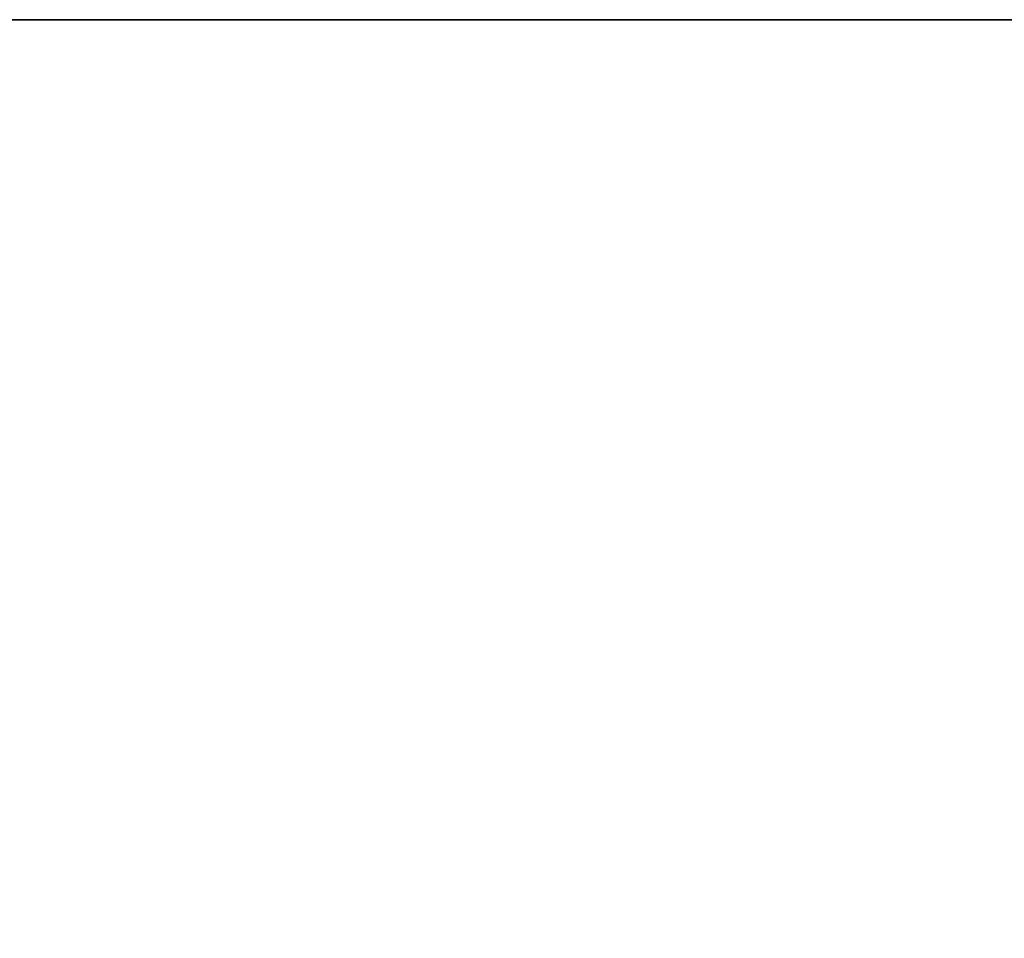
# Model space of a CAD drawing. Header units: millimetres. Extents: x -603 to 3703, y -115 to 193.
# Tile 130 of 256: x 358 to 386, y 21 to 47. Entities that reach past the tile are written whole.
import ezdxf

# ---------------------------------------------------------------- set-up
doc = ezdxf.new("R2010")
doc.units = ezdxf.units.MM
doc.layers.add('151', color=7, linetype='Continuous', true_color=0xffffff)

# ---------------------------------------------------------------- blocks, each defined once
blk = doc.blocks.new('UG_SURFACE_001')
at = {"layer": '151', "color": 252, "linetype": 'Continuous', "lineweight": 35}
for points in [[(603, -18, 2212.25), (603, 174.4, 2212.25), (-603, 174.4, 2212.25), (-603, -18, 2212.25)], [(-453, -18, 2062.25), (-453, 174.4, 2062.25), (453, 174.4, 2062.25), (453, -18, 2062.25)]]:
    blk.add_3dface(points, dxfattribs=at)
blk = doc.blocks.new('UG_SURFACE_035')
at = {"layer": '151', "color": 252, "linetype": 'Continuous', "lineweight": 35}
for points in [[(-399.5, 7.25, 2006.75), (399.5, 7.25, 2006.75), (399.5, 46.92, 2006.75), (-399.5, 46.92, 2006.75)], [(-398, 7.25, 2005.25), (-398, 46.92, 2005.25), (398, 46.92, 2005.25), (398, 7.25, 2005.25)]]:
    blk.add_3dface(points, dxfattribs=at)

msp = doc.modelspace()

# ---------------------------------------------------------------- linework, layer by layer
at = {"layer": '151', "color": 252, "linetype": 'Continuous', "lineweight": 35, "true_color": 0x939598}
for p, q in [((399.5, 46.92, 2006.75), (-399.5, 46.92, 2006.75)), ((398, 46.92, 2005.25), (-398, 46.92, 2005.25))]:
    msp.add_line(p, q, dxfattribs=at)

# ---------------------------------------------------------------- block references
for name in ['UG_SURFACE_001', 'UG_SURFACE_035']:
    msp.add_blockref(name, (0, 0), dxfattribs=at)

doc.saveas('drawing.dxf')
